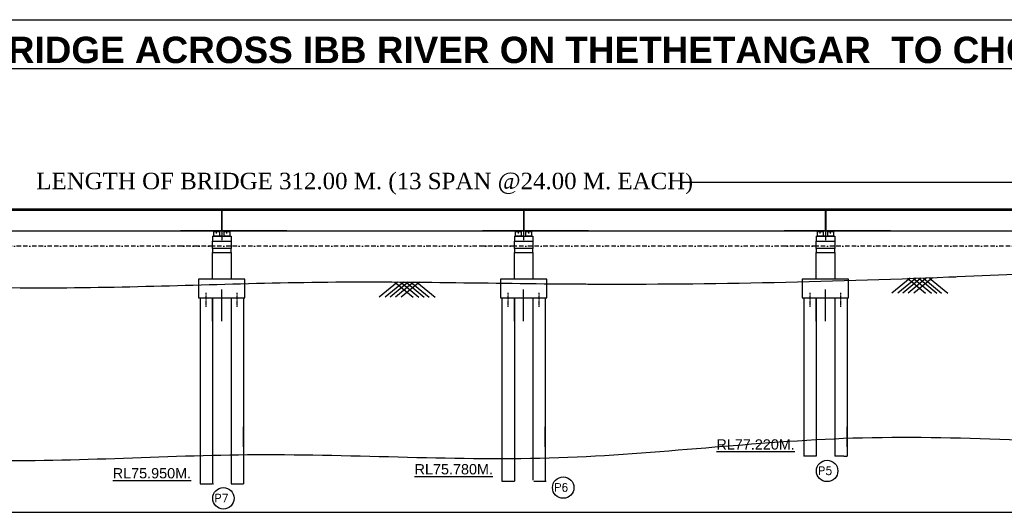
# Model space of a CAD drawing. Extents: x 589750 to 1723939, y 312647 to 923764.
# Tile 13 of 17: x 1058123 to 1281808, y 811767 to 923764. Entities that reach past the tile are written whole.
import ezdxf

# ---------------------------------------------------------------- set-up
doc = ezdxf.new("R2010")
doc.units = ezdxf.units.MI
doc.header["$MEASUREMENT"] = 0
doc.linetypes.add('BORDER2', pattern=[0.875, 0.25, -0.125, 0.25, -0.125, 0, -0.125])
doc.linetypes.add('CENTER2', pattern=[1.125, 0.75, -0.125, 0.125, -0.125])
doc.layers.add('GROUND_LVL', color=114, linetype='Continuous')
doc.layers.add('TEXT', color=3, linetype='Continuous')
doc.layers.add('STR', color=7, linetype='Continuous', lineweight=25)
doc.styles.add('ROMANT', font='romant.shx')
doc.styles.get("Standard").update_dxf_attribs({"font": 'arial.ttf', "height": 500})

msp = doc.modelspace()

# ---------------------------------------------------------------- hatches: boundary and pattern name
at = {"ltscale": 0.5}
h = msp.add_hatch(color=0, dxfattribs=at)
h.paths.add_polyline_path([(1102863.5, 875724.7), (1102863.5, 875633.4), (1103240.4, 875633.4), (1103240.4, 875724.7)])
h.paths.add_polyline_path([(1102491.6, 875724.7), (1102491.6, 875633.4), (1102863.5, 875633.4), (1102863.5, 875724.7)])
h = msp.add_hatch(color=0, dxfattribs=at)
h.paths.add_polyline_path([(1104834.1, 875724.7), (1104834.1, 875633.4), (1105206, 875633.4), (1105206, 875724.7)])
h.paths.add_polyline_path([(1105582.9, 875633.4), (1105582.9, 875724.7), (1105206, 875724.7), (1105206, 875633.4)])
h = msp.add_hatch(color=0, dxfattribs=at)
h.paths.add_polyline_path([(1171436.6, 875724.7), (1171436.6, 875633.4), (1171813.5, 875633.4), (1171813.5, 875724.7)])
h.paths.add_polyline_path([(1171064.7, 875724.7), (1171064.7, 875633.4), (1171436.6, 875633.4), (1171436.6, 875724.7)])
h = msp.add_hatch(color=0, dxfattribs=at)
h.paths.add_polyline_path([(1173407.1, 875724.7), (1173407.1, 875633.4), (1173779.1, 875633.4), (1173779.1, 875724.7)])
h.paths.add_polyline_path([(1174155.9, 875633.4), (1174155.9, 875724.7), (1173779.1, 875724.7), (1173779.1, 875633.4)])
h = msp.add_hatch(color=0, dxfattribs=at)
h.paths.add_polyline_path([(1240009.6, 875724.7), (1240009.6, 875633.4), (1240386.5, 875633.4), (1240386.5, 875724.7)])
h.paths.add_polyline_path([(1239637.7, 875724.7), (1239637.7, 875633.4), (1240009.6, 875633.4), (1240009.6, 875724.7)])
h = msp.add_hatch(color=0, dxfattribs=at)
h.paths.add_polyline_path([(1241980.2, 875724.7), (1241980.2, 875633.4), (1242352.1, 875633.4), (1242352.1, 875724.7)])
h.paths.add_polyline_path([(1242729, 875633.4), (1242729, 875724.7), (1242352.1, 875724.7), (1242352.1, 875633.4)])

# ---------------------------------------------------------------- linework, layer by layer
at = {"color": 0, "ltscale": 0.5}
for p, q in [((1584990.8, 886714.4), (1208706.5, 886714.4)), ((1584990.8, 886714.4), (1232133.1, 886714.4)), ((1584990.8, 886714.4), (1265777, 886714.4)), ((1584990.8, 886714.4), (1277279.5, 886714.4)), ((1585168, 880649.7), (711147.3, 880649.7)), ((1585168, 880649.7), (749494.8, 880649.7)), ((1585168, 880649.7), (820386.3, 880649.7)), ((1026105.4, 880473.5), (1103986.7, 880473.5)), ((1118782.5, 880649.7), (1094678.5, 880649.7)), ((1104033.5, 880649.7), (1094678.5, 880649.7)), ((1094678.5, 880473.5), (1103986.7, 880473.5)), ((1094678.5, 880473.5), (1172559.8, 880473.5)), ((1118782.5, 880649.7), (1094987, 880649.7)), ((1118782.5, 880649.7), (1094987, 880649.7)), ((1118782.5, 880649.7), (1094987, 880649.7)), ((1118782.5, 880649.7), (1094987, 880649.7)), ((1118782.5, 880649.7), (1094987, 880649.7)), ((1118782.5, 880649.7), (1094987, 880649.7)), ((1094987, 880473.5), (1103986.7, 880473.5)), ((1103986.7, 880580.2), (1103986.7, 875724.7)), ((1104033.5, 879207.8), (1104033.5, 873616.9)), ((1104080.3, 880580.2), (1104080.3, 875724.7)), ((1104080.3, 880473.5), (1118782.5, 880473.5)), ((1187355.6, 880649.7), (1163251.5, 880649.7)), ((1172606.6, 880649.7), (1163251.5, 880649.7)), ((1163251.5, 880473.5), (1172559.8, 880473.5)), ((1163251.5, 880473.5), (1187355.6, 880473.5)), ((1187355.6, 880649.7), (1163560.1, 880649.7)), ((1187355.6, 880649.7), (1163560.1, 880649.7)), ((1187355.6, 880649.7), (1163560.1, 880649.7)), ((1187355.6, 880649.7), (1163560.1, 880649.7)), ((1187355.6, 880649.7), (1163560.1, 880649.7)), ((1187355.6, 880649.7), (1163560.1, 880649.7)), ((1163560.1, 880473.5), (1172559.8, 880473.5)), ((1172559.8, 880580.2), (1172559.8, 875724.7)), ((1172606.6, 879207.8), (1172606.6, 873616.9)), ((1172653.4, 880580.2), (1172653.4, 875724.7)), ((1172653.4, 880473.5), (1187355.6, 880473.5)), ((1172653.4, 880473.5), (1241132.8, 880473.5)), ((1585168, 880649.7), (1208706.5, 880649.7)), ((1585168, 880649.7), (1208706.5, 880649.7)), ((1585168, 880649.7), (1208706.5, 880649.7)), ((1208706.5, 880473.5), (1309705.8, 880473.5)), ((1585168, 880649.7), (1231824.5, 880649.7)), ((1241179.6, 880649.7), (1231824.5, 880649.7)), ((1231824.5, 880473.5), (1241132.8, 880473.5)), ((1585168, 880649.7), (1232133.1, 880649.7)), ((1585168, 880649.7), (1232133.1, 880649.7)), ((1585168, 880649.7), (1232133.1, 880649.7)), ((1585168, 880649.7), (1232133.1, 880649.7)), ((1585168, 880649.7), (1232133.1, 880649.7)), ((1585168, 880649.7), (1232133.1, 880649.7)), ((1232133.1, 880473.5), (1241132.8, 880473.5)), ((1241132.8, 880580.2), (1241132.8, 875724.7)), ((1241179.6, 879207.8), (1241179.6, 873616.9)), ((1241226.4, 880580.2), (1241226.4, 875724.7)), ((1241226.4, 880473.5), (1309705.8, 880473.5)), ((1585168, 880649.7), (1277279.5, 880649.7)), ((1585168, 880649.7), (1277279.5, 880649.7)), ((1585168, 880649.7), (1277279.5, 880649.7)), ((1277279.5, 880473.5), (1378278.9, 880473.5)), ((1094678.5, 875794.7), (1118782.5, 875794.7)), ((1102220, 874554.7), (1102220, 875633.4)), ((1102220, 875633.4), (1103507, 875633.4)), ((1102491.6, 875724.7), (1102491.6, 875633.4)), ((1102863.5, 875173.4), (1102863.5, 875792.1)), ((1103240.4, 875633.4), (1103240.4, 875724.7)), ((1103451, 875633.4), (1103240.4, 875633.4)), ((1103507, 875633.4), (1103507, 874554.7)), ((1104501.5, 875724.7), (1104080.3, 875724.7)), ((1104562.5, 874554.7), (1104562.5, 875633.4)), ((1104562.5, 875633.4), (1105849.5, 875633.4)), ((1104562.5, 875633.4), (1105849.5, 875633.4)), ((1104834.1, 875724.7), (1104834.1, 875633.4)), ((1105206, 875173.4), (1105206, 875792.1)), ((1105582.9, 875633.4), (1105582.9, 875724.7)), ((1105849.5, 875633.4), (1105849.5, 874554.7)), ((1163251.5, 875794.7), (1187355.6, 875794.7)), ((1170793.1, 874554.7), (1170793.1, 875633.4)), ((1170793.1, 875633.4), (1172080.1, 875633.4)), ((1171064.7, 875724.7), (1171064.7, 875633.4)), ((1171436.6, 875173.4), (1171436.6, 875792.1)), ((1171813.5, 875633.4), (1171813.5, 875724.7)), ((1172024.1, 875633.4), (1171813.5, 875633.4)), ((1172080.1, 875633.4), (1172080.1, 874554.7)), ((1173074.6, 875724.7), (1172653.4, 875724.7)), ((1173135.6, 874554.7), (1173135.6, 875633.4)), ((1173135.6, 875633.4), (1174422.6, 875633.4)), ((1173135.6, 875633.4), (1174422.6, 875633.4)), ((1173407.1, 875724.7), (1173407.1, 875633.4)), ((1173779.1, 875173.4), (1173779.1, 875792.1)), ((1174155.9, 875633.4), (1174155.9, 875724.7)), ((1174422.6, 875633.4), (1174422.6, 874554.7)), ((1231824.5, 875794.7), (1255928.6, 875794.7)), ((1239366.1, 874554.7), (1239366.1, 875633.4)), ((1239366.1, 875633.4), (1240653.1, 875633.4)), ((1239637.7, 875724.7), (1239637.7, 875633.4)), ((1240009.6, 875173.4), (1240009.6, 875792.1)), ((1240386.5, 875633.4), (1240386.5, 875724.7)), ((1240597.1, 875633.4), (1240386.5, 875633.4)), ((1240653.1, 875633.4), (1240653.1, 874554.7)), ((1241647.6, 875724.7), (1241226.4, 875724.7)), ((1241708.6, 874554.7), (1241708.6, 875633.4)), ((1241708.6, 875633.4), (1242995.6, 875633.4)), ((1241708.6, 875633.4), (1242995.6, 875633.4)), ((1241980.2, 875724.7), (1241980.2, 875633.4)), ((1242352.1, 875173.4), (1242352.1, 875792.1)), ((1242729, 875633.4), (1242729, 875724.7)), ((1242995.6, 875633.4), (1242995.6, 874554.7)), ((1101927.5, 874554.7), (1101927.5, 873384.7)), ((1101927.5, 874554.7), (1104033.5, 874554.7)), ((1101927.5, 873384.7), (1106139.5, 873384.7)), ((1101927.5, 871746.7), (1101927.5, 873384.7)), ((1103507, 874554.7), (1102220, 874554.7)), ((1104033.5, 874554.7), (1102863.5, 874554.7)), ((1103507, 874554.7), (1102863.5, 874554.7)), ((1105849.5, 874554.7), (1104562.5, 874554.7)), ((1105849.5, 874554.7), (1105206, 874554.7)), ((1106139.5, 874554.7), (1106139.5, 873384.7)), ((1106139.5, 873384.7), (1106139.5, 871746.7)), ((1170500.6, 874554.7), (1170500.6, 873384.7)), ((1170500.6, 874554.7), (1172606.6, 874554.7)), ((1170500.6, 873384.7), (1174712.6, 873384.7)), ((1170500.6, 871746.7), (1170500.6, 873384.7)), ((1172080.1, 874554.7), (1170793.1, 874554.7)), ((1172606.6, 874554.7), (1171436.6, 874554.7)), ((1172080.1, 874554.7), (1171436.6, 874554.7)), ((1174422.6, 874554.7), (1173135.6, 874554.7)), ((1174422.6, 874554.7), (1173779.1, 874554.7)), ((1174712.6, 874554.7), (1174712.6, 873384.7)), ((1174712.6, 873384.7), (1174712.6, 871746.7)), ((1239073.6, 874554.7), (1239073.6, 873384.7)), ((1239073.6, 874554.7), (1241179.6, 874554.7)), ((1239073.6, 873384.7), (1243285.6, 873384.7)), ((1239073.6, 871746.7), (1239073.6, 873384.7)), ((1240653.1, 874554.7), (1239366.1, 874554.7)), ((1241179.6, 874554.7), (1240009.6, 874554.7)), ((1240653.1, 874554.7), (1240009.6, 874554.7)), ((1242995.6, 874554.7), (1241708.6, 874554.7)), ((1242995.6, 874554.7), (1242352.1, 874554.7)), ((1243285.6, 874554.7), (1243285.6, 873384.7)), ((1243285.6, 873384.7), (1243285.6, 871746.7)), ((1106139.5, 871746.7), (1101927.5, 871746.7)), ((1101927.5, 871746.7), (1101927.5, 870810.7)), ((1101927.5, 870810.7), (1106139.5, 870810.7)), ((1101927.5, 864771.5), (1101927.5, 870810.7)), ((1101927.5, 864771.5), (1101927.5, 870810.7)), ((1101927.5, 870593.2), (1101927.5, 870810.7)), ((1101927.5, 864771.5), (1101927.5, 870810.7)), ((1101927.5, 870593.2), (1101927.5, 870810.7)), ((1101927.5, 864771.5), (1101927.5, 870810.7)), ((1101927.5, 870593.2), (1101927.5, 870810.7)), ((1106139.5, 870810.7), (1106139.5, 871746.7)), ((1106139.5, 870810.7), (1106139.5, 870593.2)), ((1106139.5, 870810.7), (1106139.5, 864771.5)), ((1106139.5, 870810.7), (1106139.5, 864771.5)), ((1106139.5, 870810.7), (1106139.5, 870593.2)), ((1106139.5, 870810.7), (1106139.5, 864771.5)), ((1106139.5, 870810.7), (1106139.5, 870593.2)), ((1106139.5, 870810.7), (1106139.5, 864771.5)), ((1174712.6, 871746.7), (1170500.6, 871746.7)), ((1170500.6, 871746.7), (1170500.6, 870810.7)), ((1170500.6, 870810.7), (1174712.6, 870810.7)), ((1170500.6, 864771.5), (1170500.6, 870810.7)), ((1170500.6, 864771.5), (1170500.6, 870810.7)), ((1170500.6, 870593.2), (1170500.6, 870810.7)), ((1170500.6, 864771.5), (1170500.6, 870810.7)), ((1170500.6, 870593.2), (1170500.6, 870810.7)), ((1170500.6, 864771.5), (1170500.6, 870810.7)), ((1170500.6, 870593.2), (1170500.6, 870810.7)), ((1174712.6, 870810.7), (1174712.6, 871746.7)), ((1174712.6, 870810.7), (1174712.6, 870593.2)), ((1174712.6, 870810.7), (1174712.6, 864771.5)), ((1174712.6, 870810.7), (1174712.6, 864771.5)), ((1174712.6, 870810.7), (1174712.6, 870593.2)), ((1174712.6, 870810.7), (1174712.6, 864771.5)), ((1174712.6, 870810.7), (1174712.6, 870593.2)), ((1174712.6, 870810.7), (1174712.6, 864771.5)), ((1243285.6, 871746.7), (1239073.6, 871746.7)), ((1239073.6, 871746.7), (1239073.6, 870810.7)), ((1239073.6, 870810.7), (1243285.6, 870810.7)), ((1239073.6, 864771.5), (1239073.6, 870810.7)), ((1239073.6, 864771.5), (1239073.6, 870810.7)), ((1239073.6, 870593.2), (1239073.6, 870810.7)), ((1239073.6, 864771.5), (1239073.6, 870810.7)), ((1239073.6, 870593.2), (1239073.6, 870810.7)), ((1239073.6, 864771.5), (1239073.6, 870810.7)), ((1239073.6, 870593.2), (1239073.6, 870810.7)), ((1243285.6, 870810.7), (1243285.6, 871746.7)), ((1243285.6, 870810.7), (1243285.6, 870593.2)), ((1243285.6, 870810.7), (1243285.6, 864771.5)), ((1243285.6, 870810.7), (1243285.6, 864771.5)), ((1243285.6, 870810.7), (1243285.6, 870593.2)), ((1243285.6, 870810.7), (1243285.6, 864771.5)), ((1243285.6, 870810.7), (1243285.6, 870593.2)), ((1243285.6, 870810.7), (1243285.6, 864771.5)), ((1109298.5, 864771.5), (1098768.5, 864771.5)), ((1098768.5, 864771.5), (1098768.5, 860559.5)), ((1101927.5, 864771.5), (1101927.5, 864989.1)), ((1106139.5, 864989.1), (1106139.5, 864771.5)), ((1109298.5, 860559.5), (1109298.5, 864771.5)), ((1177871.6, 864771.5), (1167341.6, 864771.5)), ((1167341.6, 864771.5), (1167341.6, 860559.5)), ((1170500.6, 864771.5), (1170500.6, 864989.1)), ((1174712.6, 864989.1), (1174712.6, 864771.5)), ((1177871.6, 860559.5), (1177871.6, 864771.5)), ((1246444.6, 864771.5), (1235914.6, 864771.5)), ((1235914.6, 864771.5), (1235914.6, 860559.5)), ((1239073.6, 864771.5), (1239073.6, 864989.1)), ((1243285.6, 864989.1), (1243285.6, 864771.5)), ((1246444.6, 860559.5), (1246444.6, 864771.5)), ((1104033.5, 855257.1), (1104033.5, 862388)), ((1172606.6, 855257.1), (1172606.6, 862388)), ((1241179.6, 855257.1), (1241179.6, 862388)), ((1098768.5, 860559.5), (1109298.5, 860559.5)), ((1099119.5, 860559.5), (1099119.5, 818229.5)), ((1101927.5, 855257.1), (1101927.5, 860559.5)), ((1101927.5, 860559.5), (1101927.5, 818229.5)), ((1106139.5, 860559.5), (1106139.5, 855257.1)), ((1106139.5, 860559.5), (1106139.5, 818229.5)), ((1108947.5, 860559.5), (1108947.5, 818229.5)), ((1167341.6, 860559.5), (1177871.6, 860559.5)), ((1167692.6, 860559.5), (1167692.6, 818814.5)), ((1170500.6, 855257.1), (1170500.6, 860559.5)), ((1170500.6, 860559.5), (1170500.6, 818814.5)), ((1174712.6, 860559.5), (1174712.6, 855257.1)), ((1174712.6, 860559.5), (1174712.6, 819105.4)), ((1177520.6, 860559.5), (1177520.6, 818814.5)), ((1235914.6, 860559.5), (1246444.6, 860559.5)), ((1236265.6, 860559.5), (1236265.6, 824496.1)), ((1239073.6, 855257.1), (1239073.6, 860559.5)), ((1239073.6, 860559.5), (1239073.6, 824496.1)), ((1243285.6, 860559.5), (1243285.6, 855257.1)), ((1243285.6, 860559.5), (1243285.6, 824496.1)), ((1246093.6, 860559.5), (1246093.6, 824496.1)), ((1101927.5, 855984.8), (1101927.5, 857552.6)), ((1106139.5, 857552.6), (1106139.5, 855984.8)), ((1170500.6, 855984.8), (1170500.6, 857552.6)), ((1174712.6, 857552.6), (1174712.6, 855984.8)), ((1239073.6, 855984.8), (1239073.6, 857552.6)), ((1243285.6, 857552.6), (1243285.6, 855984.8))]:
    msp.add_line(p, q, dxfattribs=at)
at = {"color": 0, "ltscale": 10}
for p, q in [((1035460.5, 875794.7), (1104033.5, 875794.7)), ((1104033.5, 875794.7), (1094678.5, 875794.7)), ((1094987, 875794.7), (1104033.5, 875794.7)), ((1104033.5, 875794.7), (1094987, 875794.7)), ((1094987, 875794.7), (1104033.5, 875794.7)), ((1104033.5, 875794.7), (1172606.6, 875794.7)), ((1104033.5, 875794.7), (1118782.5, 875794.7)), ((1118782.5, 875794.7), (1104033.5, 875794.7)), ((1118782.5, 875794.7), (1104033.5, 875794.7)), ((1104033.5, 875794.7), (1118782.5, 875794.7)), ((1104033.5, 875794.7), (1118782.5, 875794.7)), ((1104033.5, 875794.7), (1172606.6, 875794.7)), ((1172606.6, 875794.7), (1163251.5, 875794.7)), ((1163560.1, 875794.7), (1172606.6, 875794.7)), ((1172606.6, 875794.7), (1163560.1, 875794.7)), ((1163560.1, 875794.7), (1172606.6, 875794.7)), ((1172606.6, 875794.7), (1187355.6, 875794.7)), ((1187355.6, 875794.7), (1172606.6, 875794.7)), ((1187355.6, 875794.7), (1172606.6, 875794.7)), ((1172606.6, 875794.7), (1187355.6, 875794.7)), ((1172606.6, 875794.7), (1187355.6, 875794.7)), ((1172606.6, 875794.7), (1241132.8, 875794.7)), ((1208706.5, 875794.7), (1241179.6, 875794.7)), ((1241179.6, 875794.7), (1231824.5, 875794.7)), ((1232133.1, 875794.7), (1241179.6, 875794.7)), ((1241179.6, 875794.7), (1232133.1, 875794.7)), ((1232133.1, 875794.7), (1241179.6, 875794.7)), ((1241179.6, 875794.7), (1255928.6, 875794.7)), ((1255928.6, 875794.7), (1241179.6, 875794.7)), ((1255928.6, 875794.7), (1241179.6, 875794.7)), ((1241179.6, 875794.7), (1255928.6, 875794.7)), ((1241179.6, 875794.7), (1255928.6, 875794.7)), ((1241179.6, 875794.7), (1257544.5, 875794.7)), ((1241179.6, 875794.7), (1309752.6, 875794.7)), ((1277279.5, 875794.7), (1309752.6, 875794.7)), ((1108947.5, 826630.9), (1108947.5, 831238.9)), ((1177520.6, 826630.9), (1177520.6, 831238.9)), ((1246093.6, 826630.9), (1246093.6, 831238.9)), ((1239073.6, 824496.1), (1236265.6, 824496.1)), ((1245379.6, 824496.1), (1243285.6, 824496.1)), ((1245379.6, 824496.1), (1246093.6, 824496.1)), ((1167692.6, 818814.5), (1170500.6, 818814.5)), ((1174958.9, 818814.5), (1177742.6, 818814.5)), ((966663.9, 811767.8), (1167306.1, 811767.8))]:
    msp.add_line(p, q, dxfattribs=at)
at = {"color": 5, "linetype": 'BORDER2', "ltscale": 4000}
for p, q in [((1101927.5, 872278.9), (1026105.4, 872274.8)), ((1170500.6, 872278.9), (1094678.5, 872274.8)), ((1101927.5, 872275.2), (1094987, 872274.8)), ((1239073.6, 872278.9), (1163251.5, 872274.8)), ((1170500.6, 872275.2), (1163560.1, 872274.8)), ((1239073.6, 872278.9), (1208706.5, 872277.3)), ((1307646.6, 872278.9), (1231824.5, 872274.8)), ((1239073.6, 872275.2), (1232133.1, 872274.8)), ((1307646.6, 872278.9), (1277279.5, 872277.3))]:
    msp.add_line(p, q, dxfattribs=at)
at = {"color": 14, "ltscale": 10}
for p, q in [((1184553, 863685.8), (1186746, 863685.8)), ((1269203, 865275.2), (1270814, 865275.2))]:
    msp.add_line(p, q, dxfattribs=at)
at = {"color": 0, "linetype": 'CENTER2', "ltscale": 0.5}
for p, q in [((1100523.5, 858460.5), (1100523.5, 861664)), ((1107543.5, 858460.5), (1107543.5, 861664)), ((1169096.6, 858460.5), (1169096.6, 861664)), ((1176116.6, 858460.5), (1176116.6, 861664)), ((1237669.6, 858460.5), (1237669.6, 861664)), ((1244689.6, 858460.5), (1244689.6, 861664))]:
    msp.add_line(p, q, dxfattribs=at)
at = {"ltscale": 10}
for p, q in [((1099119.5, 818229.5), (1101927.5, 818229.5)), ((1102073.4, 818229.5), (1102119.9, 818229.5)), ((1106139.5, 818229.5), (1108947.5, 818229.5)), ((1167306.1, 811767.8), (1398395, 811767.8))]:
    msp.add_line(p, q, dxfattribs=at)
msp.add_lwpolyline([(1690519.5, 312647.3), (589750, 312647.3), (589750, 923764), (1690519.5, 923764)], close=True, dxfattribs=at)
at = {"color": 14, "ltscale": 10}
for points in [[(651944.9, 877979.7), (680150.6, 874644.3), (744244, 868818.8), (799573, 862401.3), (870837, 860154), (926819.5, 861314), (984303.7, 863578.2), (1068803, 862837.1), (1126283, 864099.4), (1184553, 863685.8), (1269203, 865275.2), (1329526.5, 868082.2), (1408428.5, 869930.9), (1463754, 869649.2), (1526557, 873609.2), (1596887.8, 873957.8), (1667344.5, 879767.2)], [(679606, 827038.5), (697285.5, 827038.5), (756254.4, 820963.5), (766082.4, 820963.5), (824827.4, 821815.5), (834655.4, 821815.5), (893400.4, 821211.5), (904520, 821478.5), (973666, 827042), (1047594.5, 823638), (1111854, 824894), (1180569, 824218), (1247363, 828666), (1318632.5, 826934.5), (1384979, 827113), (1454723, 829189), (1527139.5, 833492), (1599768.5, 837996.5)]]:
    msp.add_spline(points, degree=3, dxfattribs=at)
at = {"layer": 'GROUND_LVL', "color": 16, "ltscale": 0.5}
for p, q in [((1143935.4, 864096.7), (1139805.6, 860691.9)), ((1145315.4, 864096.7), (1141185.7, 860691.9)), ((1146400.9, 864096.7), (1142271.1, 860691.9)), ((1143355.9, 864096.7), (1147485.6, 860691.9)), ((1147622, 864096.7), (1143492.2, 860691.9)), ((1144683.6, 864096.7), (1148813.3, 860691.9)), ((1148949.7, 864096.7), (1144819.9, 860691.9)), ((1145904.7, 864096.7), (1150034.4, 860691.9)), ((1146990.1, 864096.7), (1151119.9, 860691.9)), ((1148370.1, 864096.7), (1152499.9, 860691.9)), ((1260392.1, 865027.3), (1256262.4, 861622.5)), ((1261772.2, 865027.3), (1257642.4, 861622.5)), ((1262857.6, 865027.3), (1258727.9, 861622.5)), ((1259812.6, 865027.3), (1263942.4, 861622.5)), ((1264078.7, 865027.3), (1259949, 861622.5)), ((1261140.3, 865027.3), (1265270.1, 861622.5)), ((1265406.4, 865027.3), (1261276.7, 861622.5)), ((1262361.4, 865027.3), (1266491.2, 861622.5)), ((1263446.8, 865027.3), (1267576.6, 861622.5)), ((1264826.9, 865027.3), (1268956.6, 861622.5))]:
    msp.add_line(p, q, dxfattribs=at)
at = {"layer": 'STR', "color": 0, "ltscale": 0.5}
for p, q in [((1101927.5, 874554.7), (1106139.5, 874554.7)), ((1170500.6, 874554.7), (1174712.6, 874554.7)), ((1239073.6, 874554.7), (1243285.6, 874554.7))]:
    msp.add_line(p, q, dxfattribs=at)
for centre in [(1241554.2, 821176.9), (1181593, 817389.5), (1104408.2, 814951.9)]:
    msp.add_circle(centre, 2437.6, dxfattribs=at)

# ---------------------------------------------------------------- texts
at = {"color": 0, "ltscale": 0.5, "insert": (1153442.1, 919894.3), "char_height": 6000, "width": 636835.224, "attachment_point": 2}
msp.add_mtext('{\\fArial|b1|i0|c0|p34;\\LG.A.D FOR CONST. OF H.L. BRIDGE ACROSS IBB RIVER ON THETHETANGAR  TO CHONGRIBAHAR ROAD.}', dxfattribs=at)
at = {"color": 0, "ltscale": 0.5, "insert": (1061896.9, 888964.1), "char_height": 3510, "attachment_point": 1}
msp.add_mtext('{\\fTimes New Roman|b0|i0|c0|p18;\\H1.067x;LENGTH OF BRIDGE 312.00 M. (13 SPAN @24.00 M. EACH\\H0.9375x;)}', dxfattribs=at)
at = {"layer": 'TEXT', "color": 0, "ltscale": 0.5, "style": 'ROMANT'}
for s, p in [('P5', (1239502, 820302)), ('P6', (1179540.8, 816514.6)), ('P7', (1102355.9, 814077))]:
    msp.add_text(s, height=1825.2, dxfattribs=at).set_placement(p)
at = {"layer": 'TEXT', "color": 0, "ltscale": 0.5, "char_height": 2808, "width": 28970.932, "attachment_point": 1}
for s, insert in [('{\\H0.8333x;\\LRL77.220M.\\H1.2x; \\P }', (1216408.7, 828369.6)), ('{\\H0.8333x;\\LRL75.950M.\\H1.2x; \\P }', (1079262.6, 821825.6)), ('{\\H0.8333x;\\LRL75.780M.\\H1.2x; \\P }', (1147835.7, 822730.6))]:
    msp.add_mtext(s, dxfattribs=dict(at, insert=insert))

doc.saveas('drawing.dxf')
